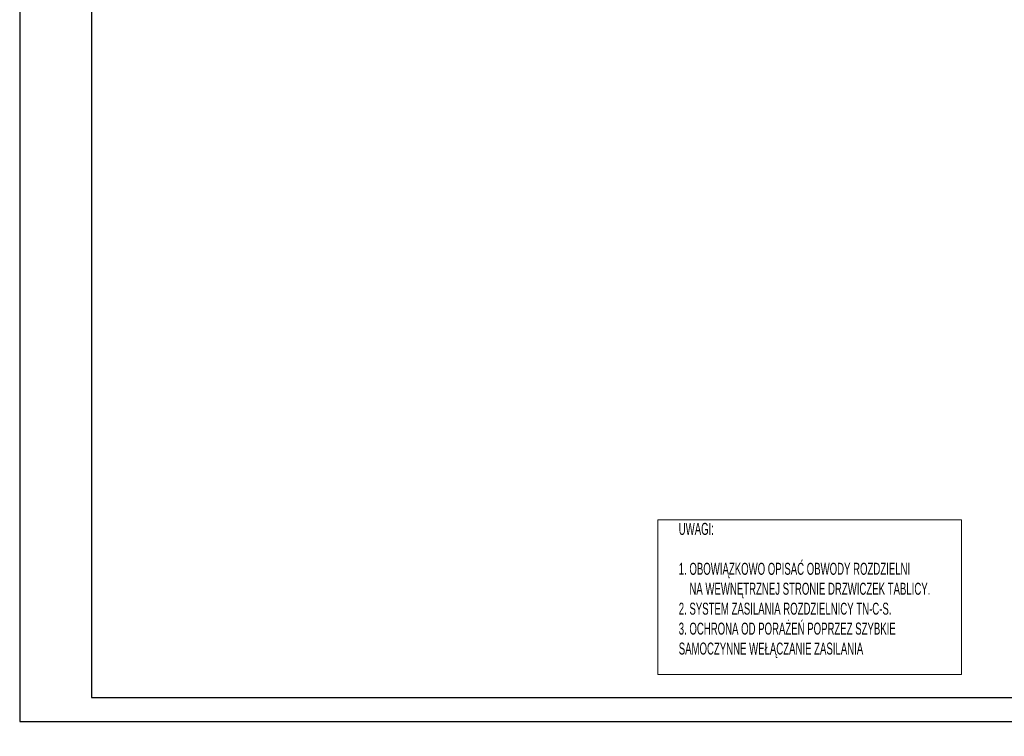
# Model space of a CAD drawing. Header units: millimetres. Extents: x 304 to 148940, y -18 to 215742.
# Tile 9 of 33: x 57120 to 77734, y 73136 to 88143. Entities that reach past the tile are written whole.
import ezdxf

# ---------------------------------------------------------------- set-up
doc = ezdxf.new("R2010")
doc.units = ezdxf.units.MM
doc.layers.add('CP_LINENORM', color=251, linetype='Continuous', lineweight=25)
doc.layers.add('E-osprzęt', color=1, linetype='Continuous', lineweight=9)
doc.styles.add('ROMANS', font='ARIALN.TTF', dxfattribs={"width": 0.7})

msp = doc.modelspace()

# ---------------------------------------------------------------- linework, layer by layer
at = {"layer": 'CP_LINENORM', "linetype": 'Continuous'}
for p, q in [((57120, 103149, 108468), (57120, 73449, 108468)), ((57120, 73449, 108468), (99120, 73449, 108468))]:
    msp.add_line(p, q, dxfattribs=at)
at = {"layer": 'CP_LINENORM'}
for p, q in [((58620, 102649, 108468), (58620, 73949, 108468)), ((58620, 73949, 108468), (98620, 73949, 108468))]:
    msp.add_line(p, q, dxfattribs=at)
at = {"layer": 'E-osprzęt', "color": 102, "elevation": 62149}
msp.add_lwpolyline([(70482, 77668), (76835, 77668), (76835, 74434), (70482, 74434)], close=True, dxfattribs=at)

# ---------------------------------------------------------------- texts
at = {"layer": 'E-osprzęt', "color": 7, "lineweight": 35, "insert": (70918, 77605, 62149), "char_height": 250.56, "width": 5335.81, "attachment_point": 1, "style": 'ROMANS'}
msp.add_mtext('UWAGI:\\P\\P1. OBOWIĄZKOWO OPISAĆ OBWODY ROZDZIELNI \\P    NA WEWNĘTRZNEJ STRONIE DRZWICZEK TABLICY.\\P2. SYSTEM ZASILANIA ROZDZIELNICY TN-C-S.\\fArial Narrow|b0|i0|c238;\\P3. OCHRONA OD PORAŻEŃ POPRZEZ SZYBKIE SAMOCZYNNE WEŁĄCZANIE ZASILANIA', dxfattribs=at)

doc.saveas('drawing.dxf')
